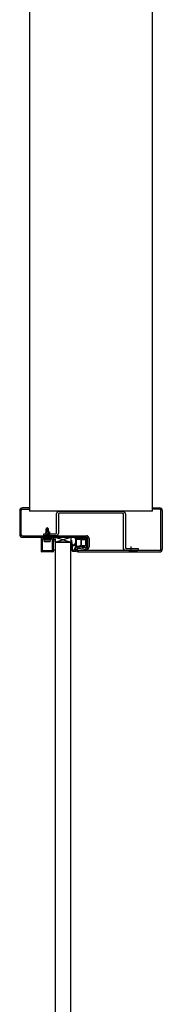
# Model space of a CAD drawing. Header units: millimetres. Extents: x -4577 to 1032787, y -66234 to 201209.
# Tile 64 of 256: x 17370 to 17515, y -19084 to -18081. Entities that reach past the tile are written whole.
import ezdxf

# ---------------------------------------------------------------- set-up
doc = ezdxf.new("R2010")
doc.units = ezdxf.units.MM
doc.linetypes.add('510_5_2OG_ELT_1004$0$11-07-22_DS_2OG$0$AUSGEZOGEN', pattern=[0])
for name, color, linetype in [('510_5_2OG_ELT_1004$0$11-07-22_DS_2OG$0$2DKont', 8, '510_5_2OG_ELT_1004$0$11-07-22_DS_2OG$0$AUSGEZOGEN'), ('510_5_2OG_ELT_1004$0$11-07-22_DS_2OG$0$2DMitte', 8, '510_5_2OG_ELT_1004$0$11-07-22_DS_2OG$0$AUSGEZOGEN'), ('510_5_2OG_ELT_1004$0$11-07-22_DS_2OG$0$2DSchraff', 8, '510_5_2OG_ELT_1004$0$11-07-22_DS_2OG$0$AUSGEZOGEN'), ('510_5_2OG_ELT_1004$0$11-07-22_DS_2OG$0$Mieterausbau', 8, '510_5_2OG_ELT_1004$0$11-07-22_DS_2OG$0$AUSGEZOGEN')]:
    doc.layers.add(name, color=color, linetype=linetype)

# ---------------------------------------------------------------- blocks, each defined once
blk = doc.blocks.new('510_5_2OG_ELT_1004$0$11-07-22_DS_2OG$0$LascheTyp2', base_point=(-0.048, 0))
for p, q in [((0.033, 0.0372), (0.033, 0.0027)), ((0.035, 0.0027), (0.035, 0.0372)), ((0.0357, 0.038), (0.048, 0.038)), ((-0.035, 0.0222), (-0.035, 0.0027)), ((-0.033, 0.0027), (-0.033, 0.0222)), ((0.0322, 0.002), (-0.0323, 0.002)), ((-0.0323, 0), (0.0322, 0))]:
    blk.add_line(p, q)
for points in [[(0.048, 0.038), (0.048, 0.04), (0.0357, 0.04)], [(-0.0358, 0.025), (-0.048, 0.025), (-0.048, 0.023), (-0.0358, 0.023)]]:
    blk.add_lwpolyline(points)
for centre, radius, start, end in [((0.041, 0.0386), 0.00268, 31.0482, 148.9518), ((0.0357, 0.0372), 0.00275, 90, 180), ((0.0357, 0.0372), 0.00075, 90, 180), ((-0.0419, 0.0236), 0.00268, 31.0482, 148.9518), ((-0.0358, 0.0222), 0.00275, 0, 90), ((-0.0358, 0.0222), 0.00075, 360, 90), ((-0.0323, 0.0027), 0.00275, 180, 270), ((-0.0323, 0.0027), 0.00075, 180, 270), ((0.0322, 0.0027), 0.00075, 270, 360), ((0.0322, 0.0027), 0.00275, 270, 360)]:
    blk.add_arc(centre, radius, start, end)
at = {"layer": '510_5_2OG_ELT_1004$0$11-07-22_DS_2OG$0$2DMitte'}
for p, q in [((0.041, 0.042), (0.041, 0.036)), ((-0.0419, 0.027), (-0.0419, 0.021))]:
    blk.add_line(p, q, dxfattribs=at)
blk = doc.blocks.new('510_5_2OG_ELT_1004$0$11-07-22_DS_2OG$0$G01_Schr', base_point=(-0.006, -0.01))
at = {"layer": '510_5_2OG_ELT_1004$0$11-07-22_DS_2OG$0$2DSchraff'}
h = blk.add_hatch(color=7, dxfattribs=at)
h.dxf.hatch_style = 2
h.paths.add_polyline_path([(-0.006, 0.0003), (-0.006, 0.0003), (-0.006, 0.0003), (-0.006, 0.0003), (-0.006, 0.0002), (-0.006, 0.0002), (-0.006, 0.0002), (-0.006, 0.0002), (-0.006, 0.0002), (-0.006, 0.0002), (-0.006, 0.0002), (-0.006, 0.0002), (-0.006, 0.0001), (-0.006, 0.0001), (-0.0059, 0.0001), (-0.0059, 0.0001), (-0.0059, 0.0001), (-0.0059, 0.0001), (-0.0059, 0.0001), (-0.0059, 0.0001), (-0.0059, 0.0001), (-0.0059, 0.0001), (-0.0059, 0.0001), (-0.0059, 0), (-0.0059, 0), (-0.0058, 0), (-0.0058, 0), (-0.0058, 0), (-0.0058, 0), (-0.0058, 0), (-0.0058, 0), (-0.0058, 0), (-0.0058, 0), (-0.0057, 0), (-0.0057, 0), (-0.0057, 0), (-0.0057, 0), (-0.0051, 0), (-0.0051, 0), (-0.0051, 0), (-0.0051, 0), (-0.005, 0), (-0.005, 0), (-0.005, 0), (-0.005, 0), (-0.005, 0), (-0.005, 0), (-0.005, 0), (-0.005, 0), (-0.0049, 0), (-0.0049, 0), (-0.0049, 0.0001), (-0.0049, 0.0001), (-0.0049, 0.0001), (-0.0049, 0.0001), (-0.0049, 0.0001), (-0.0049, 0.0001), (-0.0049, 0.0001), (-0.0049, 0.0001), (-0.0049, 0.0001), (-0.0048, 0.0001), (-0.0048, 0.0001), (-0.0048, 0.0002), (-0.0048, 0.0002), (-0.0048, 0.0002), (-0.0048, 0.0002), (-0.0048, 0.0002), (-0.0048, 0.0002), (-0.0048, 0.0002), (-0.0048, 0.0002), (-0.0048, 0.0003), (-0.0048, 0.0003), (-0.0048, 0.0003), (-0.0048, 0.0003), (-0.0048, 0.0004), (-0.0048, 0.0004), (-0.0048, 0.0004), (-0.0048, 0.0005), (-0.0048, 0.0005), (-0.0048, 0.0005), (-0.0048, 0.0005), (-0.0048, 0.0005), (-0.0048, 0.0005), (-0.0048, 0.0005), (-0.0048, 0.0005), (-0.0048, 0.0006), (-0.0048, 0.0006), (-0.0048, 0.0006), (-0.0048, 0.0006), (-0.0047, 0.0006), (-0.0047, 0.0006), (-0.0047, 0.0006), (-0.0047, 0.0006), (-0.0047, 0.0006), (-0.0047, 0.0006), (-0.0047, 0.0007), (-0.0047, 0.0007), (-0.0047, 0.0007), (-0.0047, 0.0007), (-0.0047, 0.0007), (-0.0046, 0.0007), (-0.0046, 0.0007), (-0.0046, 0.0007), (-0.0046, 0.0007), (-0.0046, 0.0007), (-0.0046, 0.0007), (-0.0046, 0.0007), (-0.0046, 0.0007), (-0.0046, 0.0007), (-0.0045, 0.0007), (-0.0045, 0.0007), (-0.0038, 0.0008), (-0.0038, 0.0008), (-0.0038, 0.0008), (-0.0038, 0.0008), (-0.0038, 0.0008), (-0.0038, 0.0008), (-0.0037, 0.0008), (-0.0037, 0.0008), (-0.0037, 0.0008), (-0.0037, 0.0008), (-0.0037, 0.0008), (-0.0037, 0.0008), (-0.0037, 0.0008), (-0.0037, 0.0008), (-0.0037, 0.0008), (-0.0037, 0.0008), (-0.0037, 0.0008), (-0.0037, 0.0008), (-0.0037, 0.0008), (-0.0036, 0.0008), (-0.0036, 0.0008), (-0.0036, 0.0008), (-0.0036, 0.0009), (-0.0036, 0.0009), (-0.0036, 0.0009), (-0.0036, 0.0009), (-0.0036, 0.0009), (-0.0036, 0.0009), (-0.0036, 0.0009), (-0.0036, 0.0009), (-0.0036, 0.0009), (-0.0036, 0.0009), (-0.0036, 0.0009), (-0.0036, 0.0009), (-0.0036, 0.0009), (-0.0036, 0.0009), (-0.0036, 0.0009), (-0.003, 0.0019), (-0.003, 0.0019), (-0.003, 0.0019), (-0.003, 0.002), (-0.003, 0.002), (-0.003, 0.0021), (-0.003, 0.0021), (-0.003, 0.0022), (-0.0031, 0.0022), (-0.0031, 0.0023), (-0.0031, 0.0023), (-0.0031, 0.0023), (-0.0032, 0.0024), (-0.0032, 0.0024), (-0.0032, 0.0024), (-0.0033, 0.0024), (-0.0033, 0.0025), (-0.0033, 0.0025), (-0.0034, 0.0025), (-0.0034, 0.0025), (-0.0035, 0.0025), (-0.0035, 0.0025), (-0.0036, 0.0025), (-0.0036, 0.0025), (-0.0037, 0.0025), (-0.0037, 0.0025), (-0.0037, 0.0024), (-0.0038, 0.0024), (-0.0038, 0.0024), (-0.0038, 0.0024), (-0.0039, 0.0023), (-0.0039, 0.0023), (-0.0039, 0.0023), (-0.004, 0.0022), (-0.004, 0.0022), (-0.004, 0.0021), (-0.004, 0.0021), (-0.004, 0.002), (-0.004, 0.002), (-0.004, 0.002), (-0.004, 0.002), (-0.0041, 0.0019), (-0.0041, 0.0019), (-0.0041, 0.0019), (-0.0041, 0.0018), (-0.0041, 0.0018), (-0.0042, 0.0018), (-0.0042, 0.0018), (-0.0042, 0.0018), (-0.0043, 0.0018), (-0.0043, 0.0018), (-0.0043, 0.0017), (-0.0044, 0.0017), (-0.0044, 0.0017), (-0.0044, 0.0017), (-0.0045, 0.0017), (-0.0045, 0.0018), (-0.0045, 0.0018), (-0.0046, 0.0018), (-0.0046, 0.0018), (-0.0046, 0.0018), (-0.0046, 0.0018), (-0.0047, 0.0018), (-0.0047, 0.0019), (-0.0047, 0.0019), (-0.0047, 0.0019), (-0.0048, 0.002), (-0.0048, 0.002), (-0.0048, 0.002), (-0.0048, 0.002), (-0.0048, 0.0021), (-0.0048, 0.0021), (-0.0048, 0.0021), (-0.0048, 0.0135), (-0.0048, 0.0135), (-0.0048, 0.0135), (-0.0048, 0.0135), (-0.0048, 0.0136), (-0.0048, 0.0136), (-0.0048, 0.0136), (-0.0048, 0.0136), (-0.0048, 0.0136), (-0.0048, 0.0136), (-0.0048, 0.0136), (-0.0048, 0.0136), (-0.0048, 0.0137), (-0.0048, 0.0137), (-0.0047, 0.0137), (-0.0047, 0.0137), (-0.0047, 0.0137), (-0.0047, 0.0137), (-0.0047, 0.0137), (-0.0047, 0.0137), (-0.0047, 0.0137), (-0.0047, 0.0137), (-0.0047, 0.0137), (-0.0047, 0.0138), (-0.0046, 0.0138), (-0.0046, 0.0138), (-0.0046, 0.0138), (-0.0046, 0.0138), (-0.0046, 0.0138), (-0.0046, 0.0138), (-0.0046, 0.0138), (-0.0046, 0.0138), (-0.0046, 0.0138), (-0.0045, 0.0138), (-0.0045, 0.0138), (-0.0045, 0.0138), (-0.0045, 0.0138), (0.0045, 0.0138), (0.0045, 0.0138), (0.0045, 0.0138), (0.0045, 0.0138), (0.0046, 0.0138), (0.0046, 0.0138), (0.0046, 0.0138), (0.0046, 0.0138), (0.0046, 0.0138), (0.0046, 0.0138), (0.0046, 0.0138), (0.0046, 0.0138), (0.0047, 0.0138), (0.0047, 0.0138), (0.0047, 0.0137), (0.0047, 0.0137), (0.0047, 0.0137), (0.0047, 0.0137), (0.0047, 0.0137), (0.0047, 0.0137), (0.0047, 0.0137), (0.0047, 0.0137), (0.0047, 0.0137), (0.0048, 0.0137), (0.0048, 0.0137), (0.0048, 0.0136), (0.0048, 0.0136), (0.0048, 0.0136), (0.0048, 0.0136), (0.0048, 0.0136), (0.0048, 0.0136), (0.0048, 0.0136), (0.0048, 0.0136), (0.0048, 0.0135), (0.0048, 0.0135), (0.0048, 0.0135), (0.0048, 0.0135), (0.0048, 0.0021), (0.0048, 0.0021), (0.0048, 0.0021), (0.0048, 0.002), (0.0048, 0.002), (0.0048, 0.002), (0.0048, 0.002), (0.0047, 0.0019), (0.0047, 0.0019), (0.0047, 0.0019), (0.0047, 0.0018), (0.0046, 0.0018), (0.0046, 0.0018), (0.0046, 0.0018), (0.0046, 0.0018), (0.0045, 0.0018), (0.0045, 0.0018), (0.0045, 0.0017), (0.0044, 0.0017), (0.0044, 0.0017), (0.0044, 0.0017), (0.0043, 0.0017), (0.0043, 0.0018), (0.0043, 0.0018), (0.0042, 0.0018), (0.0042, 0.0018), (0.0042, 0.0018), (0.0041, 0.0018), (0.0041, 0.0018), (0.0041, 0.0019), (0.0041, 0.0019), (0.0041, 0.0019), (0.004, 0.002), (0.004, 0.002), (0.004, 0.002), (0.004, 0.002), (0.004, 0.0021), (0.004, 0.0021), (0.004, 0.0022), (0.004, 0.0022), (0.0039, 0.0023), (0.0039, 0.0023), (0.0039, 0.0023), (0.0038, 0.0024), (0.0038, 0.0024), (0.0038, 0.0024), (0.0037, 0.0024), (0.0037, 0.0025), (0.0037, 0.0025), (0.0036, 0.0025), (0.0036, 0.0025), (0.0035, 0.0025), (0.0035, 0.0025), (0.0034, 0.0025), (0.0034, 0.0025), (0.0033, 0.0025), (0.0033, 0.0025), (0.0033, 0.0024), (0.0032, 0.0024), (0.0032, 0.0024), (0.0031, 0.0024), (0.0031, 0.0023), (0.0031, 0.0023), (0.0031, 0.0023), (0.003, 0.0022), (0.003, 0.0022), (0.003, 0.0021), (0.003, 0.0021), (0.003, 0.002), (0.003, 0.002), (0.003, 0.002), (0.003, 0.0019), (0.003, 0.0019), (0.0035, 0.0009), (0.0035, 0.0009), (0.0035, 0.0009), (0.0035, 0.0009), (0.0035, 0.0009), (0.0036, 0.0009), (0.0036, 0.0009), (0.0036, 0.0009), (0.0036, 0.0009), (0.0036, 0.0009), (0.0036, 0.0009), (0.0036, 0.0009), (0.0036, 0.0009), (0.0036, 0.0009), (0.0036, 0.0009), (0.0036, 0.0008), (0.0036, 0.0008), (0.0036, 0.0008), (0.0036, 0.0008), (0.0036, 0.0008), (0.0036, 0.0008), (0.0037, 0.0008), (0.0037, 0.0008), (0.0037, 0.0008), (0.0037, 0.0008), (0.0037, 0.0008), (0.0037, 0.0008), (0.0037, 0.0008), (0.0037, 0.0008), (0.0037, 0.0008), (0.0037, 0.0008), (0.0037, 0.0008), (0.0037, 0.0008), (0.0037, 0.0008), (0.0038, 0.0008), (0.0038, 0.0008), (0.0038, 0.0008), (0.0045, 0.0007), (0.0045, 0.0007), (0.0046, 0.0007), (0.0046, 0.0007), (0.0046, 0.0007), (0.0046, 0.0007), (0.0046, 0.0007), (0.0046, 0.0007), (0.0046, 0.0007), (0.0046, 0.0007), (0.0046, 0.0007), (0.0047, 0.0007), (0.0047, 0.0007), (0.0047, 0.0007), (0.0047, 0.0007), (0.0047, 0.0007), (0.0047, 0.0006), (0.0047, 0.0006), (0.0047, 0.0006), (0.0047, 0.0006), (0.0047, 0.0006), (0.0047, 0.0006), (0.0048, 0.0006), (0.0048, 0.0006), (0.0048, 0.0006), (0.0048, 0.0006), (0.0048, 0.0005), (0.0048, 0.0005), (0.0048, 0.0005), (0.0048, 0.0005), (0.0048, 0.0005), (0.0048, 0.0005), (0.0048, 0.0005), (0.0048, 0.0005), (0.0048, 0.0004), (0.0048, 0.0004), (0.0048, 0.0004), (0.0048, 0.0003), (0.0048, 0.0003), (0.0048, 0.0003), (0.0048, 0.0003), (0.0048, 0.0002), (0.0048, 0.0002), (0.0048, 0.0002), (0.0048, 0.0002), (0.0048, 0.0002), (0.0048, 0.0002), (0.0048, 0.0002), (0.0048, 0.0002), (0.0048, 0.0001), (0.0048, 0.0001), (0.0049, 0.0001), (0.0049, 0.0001), (0.0049, 0.0001), (0.0049, 0.0001), (0.0049, 0.0001), (0.0049, 0.0001), (0.0049, 0.0001), (0.0049, 0.0001), (0.0049, 0.0001), (0.0049, 0), (0.005, 0), (0.005, 0), (0.005, 0), (0.005, 0), (0.005, 0), (0.005, 0), (0.005, 0), (0.005, 0), (0.005, 0), (0.0051, 0), (0.0051, 0), (0.0051, 0), (0.0051, 0), (0.0057, 0), (0.0057, 0), (0.0057, 0), (0.0057, 0), (0.0058, 0), (0.0058, 0), (0.0058, 0), (0.0058, 0), (0.0058, 0), (0.0058, 0), (0.0058, 0), (0.0058, 0), (0.0059, 0), (0.0059, 0), (0.0059, 0.0001), (0.0059, 0.0001), (0.0059, 0.0001), (0.0059, 0.0001), (0.0059, 0.0001), (0.0059, 0.0001), (0.0059, 0.0001), (0.0059, 0.0001), (0.0059, 0.0001), (0.006, 0.0001), (0.006, 0.0001), (0.006, 0.0002), (0.006, 0.0002), (0.006, 0.0002), (0.006, 0.0002), (0.006, 0.0002), (0.006, 0.0002), (0.006, 0.0002), (0.006, 0.0002), (0.006, 0.0003), (0.006, 0.0003), (0.006, 0.0003), (0.006, 0.0003), (0.006, 0.0147), (0.006, 0.0147), (0.006, 0.0147), (0.006, 0.0147), (0.006, 0.0148), (0.006, 0.0148), (0.006, 0.0148), (0.006, 0.0148), (0.006, 0.0148), (0.006, 0.0148), (0.006, 0.0148), (0.006, 0.0148), (0.006, 0.0148), (0.006, 0.0149), (0.0059, 0.0149), (0.0059, 0.0149), (0.0059, 0.0149), (0.0059, 0.0149), (0.0059, 0.0149), (0.0059, 0.0149), (0.0059, 0.0149), (0.0059, 0.0149), (0.0059, 0.0149), (0.0059, 0.015), (0.0059, 0.015), (0.0058, 0.015), (0.0058, 0.015), (0.0058, 0.015), (0.0058, 0.015), (0.0058, 0.015), (0.0058, 0.015), (0.0058, 0.015), (0.0058, 0.015), (0.0057, 0.015), (0.0057, 0.015), (0.0057, 0.015), (0.0057, 0.015), (-0.0057, 0.015), (-0.0057, 0.015), (-0.0057, 0.015), (-0.0057, 0.015), (-0.0058, 0.015), (-0.0058, 0.015), (-0.0058, 0.015), (-0.0058, 0.015), (-0.0058, 0.015), (-0.0058, 0.015), (-0.0058, 0.015), (-0.0058, 0.015), (-0.0059, 0.015), (-0.0059, 0.015), (-0.0059, 0.0149), (-0.0059, 0.0149), (-0.0059, 0.0149), (-0.0059, 0.0149), (-0.0059, 0.0149), (-0.0059, 0.0149), (-0.0059, 0.0149), (-0.0059, 0.0149), (-0.0059, 0.0149), (-0.006, 0.0149), (-0.006, 0.0148), (-0.006, 0.0148), (-0.006, 0.0148), (-0.006, 0.0148), (-0.006, 0.0148), (-0.006, 0.0148), (-0.006, 0.0148), (-0.006, 0.0148), (-0.006, 0.0148), (-0.006, 0.0147), (-0.006, 0.0147), (-0.006, 0.0147), (-0.006, 0.0147)])
at = {"layer": '510_5_2OG_ELT_1004$0$11-07-22_DS_2OG$0$2DKont'}
for p, q in [((-0.006, 0.0003), (-0.006, 0.0147)), ((-0.0057, 0.015), (0.0057, 0.015)), ((-0.0048, 0.0021), (-0.0048, 0.0135)), ((-0.0045, 0.0138), (0.0045, 0.0138)), ((0.0048, 0.0135), (0.0048, 0.0021)), ((0.006, 0.0147), (0.006, 0.0003)), ((-0.0057, 0), (-0.0051, 0)), ((-0.0048, 0.0003), (-0.0048, 0.0004)), ((-0.0038, 0.0008), (-0.0045, 0.0007)), ((-0.003, 0.0019), (-0.0036, 0.0009)), ((-0.003, 0.0045), (-0.0031, 0.0026)), ((0.0031, 0.0026), (-0.0031, 0.0026)), ((-0.0031, 0.0026), (-0.0028, 0.0013)), ((-0.003, 0.0045), (0.003, 0.0045)), ((0.0027, 0.0013), (-0.0028, 0.0013)), ((-0.0028, 0), (-0.0028, 0.0013)), ((0.0027, 0), (-0.0028, 0)), ((-0.0013, 0), (-0.0013, -0.0087)), ((0.0031, 0.0026), (0.0027, 0.0013)), ((0.0027, 0.0013), (0.0027, 0)), ((0.003, 0.0045), (0.0031, 0.0026)), ((0.003, 0.0019), (0.0035, 0.0009)), ((0.0038, 0.0008), (0.0045, 0.0007)), ((0.0048, 0.0004), (0.0048, 0.0003)), ((0.0051, 0), (0.0057, 0)), ((0.0019, -0.0005), (-0.0019, -0.0013)), ((-0.0019, -0.0013), (-0.0019, -0.0013)), ((-0.0019, -0.0013), (-0.0013, -0.0014)), ((0.0019, -0.002), (-0.0019, -0.0028)), ((-0.0019, -0.0028), (-0.0013, -0.0029)), ((0.0019, -0.0035), (-0.0019, -0.0043)), ((-0.0019, -0.0043), (-0.0013, -0.0044)), ((0.0019, -0.005), (-0.0019, -0.0058)), ((-0.0019, -0.0058), (-0.0013, -0.0059)), ((0, -0.01), (-0.0013, -0.0087)), ((0, -0.0054), (0, -0.01)), ((0.0013, -0.0087), (0, -0.0091)), ((0, -0.01), (0.0013, -0.0087)), ((0.0013, 0), (0.0013, -0.0087)), ((0.0013, -0.0004), (0.0019, -0.0005)), ((0.0013, -0.0019), (0.0019, -0.002)), ((0.0013, -0.0034), (0.0019, -0.0035)), ((0.0013, -0.0049), (0.0019, -0.005))]:
    blk.add_line(p, q, dxfattribs=at)
for centre, radius, start, end in [((-0.0057, 0.0147), 0.0003, 90, 180), ((-0.0045, 0.0135), 0.0003, 90, 180), ((0.0045, 0.0135), 0.0003, 0, 90), ((0.0057, 0.0147), 0.0003, 0, 90), ((-0.0057, 0.0003), 0.0003, 180, 270), ((-0.0051, 0.0003), 0.0003, 270, 360), ((-0.0044, 0.0021), 0.000406, 180, 350.6698), ((-0.0045, 0.0004), 0.0003, 95, 180), ((-0.0038, 0.0011), 0.0003, 275, 330), ((0.0038, 0.0011), 0.0003, 210, 265), ((0.0044, 0.0021), 0.000406, 189.3302, 360), ((0.0045, 0.0004), 0.0003, 0, 85), ((0.0051, 0.0003), 0.0003, 180, 270), ((0.0057, 0.0003), 0.0003, 270, 360)]:
    blk.add_arc(centre, radius, start, end, dxfattribs=at)
blk = doc.blocks.new('510_5_2OG_ELT_1004$0$11-07-22_DS_2OG$0$DichtngEinbau', base_point=(-0.0125, -0.005, -0.0044))
for p, q in [((-0.0124, 0.0096), (-0.0111, 0.0108)), ((-0.0111, 0.0108), (-0.0111, 0.0115)), ((-0.0107, 0.0115), (-0.0107, 0.0109)), ((-0.0039, 0.0101), (-0.0041, 0.0061)), ((-0.0039, 0.0115), (-0.0018, 0.0099)), ((-0.0124, 0.0074), (-0.0113, 0.0086)), ((-0.0124, 0.0049), (-0.0113, 0.006)), ((-0.0113, 0.0098), (-0.0121, 0.0092)), ((-0.0113, 0.0077), (-0.0121, 0.0071)), ((-0.0113, 0.0051), (-0.0121, 0.0045)), ((-0.0115, 0.0008), (-0.0113, 0.0051)), ((-0.0113, 0.0086), (-0.0113, 0.0098)), ((-0.0113, 0.006), (-0.0113, 0.0077)), ((-0.0084, 0.0002), (-0.0111, 0.0002)), ((-0.0105, 0.0012), (-0.0103, 0.0048)), ((-0.0103, 0.0061), (-0.0103, 0.0096)), ((-0.0038, 0.0009), (-0.0102, 0.0009)), ((-0.0044, 0.0058), (-0.01, 0.0058)), ((-0.01, 0.0051), (-0.0044, 0.0051)), ((-0.0064, -0.0004), (-0.0077, 0)), ((-0.0029, 0.0002), (-0.0062, 0.0002)), ((-0.0035, 0.0013), (-0.0041, 0.0048)), ((-0.003, 0.0074), (-0.0031, 0.0061)), ((-0.0031, 0.0061), (-0.0023, 0.0042)), ((-0.0027, 0.0021), (-0.0031, 0.0049)), ((-0.0028, 0.0041), (-0.0031, 0.0049)), ((-0.0029, 0.0097), (-0.003, 0.0085)), ((-0.003, 0.0085), (-0.002, 0.007)), ((-0.0024, 0.0068), (-0.003, 0.0074)), ((-0.002, 0.0094), (-0.0029, 0.0097)), ((-0.0125, -0.0012), (-0.0125, -0.0012)), ((-0.0094, -0.0043), (-0.0056, -0.0039)), ((-0.0091, -0.005), (0.001, -0.0039)), ((-0.0046, -0.0038), (0.0005, -0.0032)), ((0.0005, -0.0032), (0.0007, -0.0014)), ((0.0016, -0.0031), (0.0018, 0))]:
    blk.add_line(p, q)
for points in [[(-0.0124, -0.0011), (-0.0123, -0.001), (-0.0122, -0.0009), (-0.0121, -0.0008), (-0.012, -0.0007), (-0.0119, -0.0006), (-0.0119, -0.0005), (-0.0118, -0.0004), (-0.0117, -0.0003), (-0.0117, -0.0002), (-0.0116, 0), (-0.0116, 0.0001), (-0.0115, 0.0002), (-0.0115, 0.0004), (-0.0115, 0.0005), (-0.0115, 0.0006), (-0.0115, 0.0008)], [(-0.0123, -0.0013), (-0.0122, -0.0012), (-0.012, -0.0011), (-0.0119, -0.001), (-0.0118, -0.0009), (-0.0117, -0.0008), (-0.0116, -0.0007), (-0.0115, -0.0006), (-0.0114, -0.0004), (-0.0113, -0.0003), (-0.0112, -0.0001), (-0.0111, 0), (-0.0111, 0.0002)], [(-0.0105, 0.0012), (-0.0105, 0.0012), (-0.0105, 0.0011), (-0.0104, 0.0011), (-0.0104, 0.001), (-0.0104, 0.001), (-0.0103, 0.0009), (-0.0103, 0.0009), (-0.0102, 0.0009), (-0.0102, 0.0009)], [(-0.0077, 0), (-0.0078, 0.0001), (-0.008, 0.0001), (-0.0081, 0.0001), (-0.0082, 0.0001), (-0.0084, 0.0002)], [(-0.0046, -0.0038), (-0.0045, -0.0037), (-0.0044, -0.0036), (-0.0044, -0.0034), (-0.0043, -0.0033), (-0.0042, -0.0032), (-0.0042, -0.0031), (-0.0041, -0.0029), (-0.0041, -0.0028), (-0.0041, -0.0027), (-0.004, -0.0025), (-0.004, -0.0024), (-0.004, -0.0022), (-0.004, -0.0021), (-0.004, -0.0019), (-0.0041, -0.0018), (-0.0041, -0.0017), (-0.0041, -0.0015), (-0.0042, -0.0014), (-0.0042, -0.0013), (-0.0043, -0.0011), (-0.0043, -0.001), (-0.0044, -0.0009), (-0.0045, -0.0008), (-0.0046, -0.0007), (-0.0047, -0.0006), (-0.0048, -0.0005), (-0.0049, -0.0004), (-0.005, -0.0003), (-0.0051, -0.0002), (-0.0052, -0.0001), (-0.0054, -0.0001), (-0.0055, 0), (-0.0056, 0), (-0.0058, 0.0001), (-0.0059, 0.0001), (-0.006, 0.0001), (-0.0062, 0.0002)], [(-0.0038, 0.0009), (-0.0037, 0.0009), (-0.0037, 0.0009), (-0.0036, 0.0009), (-0.0036, 0.001), (-0.0035, 0.001), (-0.0035, 0.0011), (-0.0035, 0.0011), (-0.0035, 0.0012), (-0.0035, 0.0012), (-0.0035, 0.0013)], [(0.0018, 0), (0.0018, 0), (0.0018, 0.0001), (0.0018, 0.0001), (0.0017, 0.0001), (0.0017, 0.0002), (0.0017, 0.0002), (0.0016, 0.0002), (0.0016, 0.0002), (0.0016, 0.0002), (0.0015, 0.0002), (0.0015, 0.0002), (0.0015, 0.0002)], [(-0.0124, -0.0011), (-0.0124, -0.0011), (-0.0125, -0.0011), (-0.0125, -0.0011), (-0.0125, -0.0011), (-0.0125, -0.0011), (-0.0125, -0.0012), (-0.0125, -0.0012), (-0.0125, -0.0012), (-0.0125, -0.0012), (-0.0125, -0.0012), (-0.0125, -0.0013), (-0.0125, -0.0013), (-0.0124, -0.0013), (-0.0124, -0.0013), (-0.0124, -0.0013), (-0.0124, -0.0013), (-0.0124, -0.0013), (-0.0123, -0.0013), (-0.0123, -0.0013)], [(-0.0094, -0.0043), (-0.0095, -0.0043), (-0.0095, -0.0044), (-0.0096, -0.0044), (-0.0096, -0.0045), (-0.0096, -0.0045), (-0.0096, -0.0046), (-0.0096, -0.0046), (-0.0096, -0.0047), (-0.0096, -0.0047), (-0.0096, -0.0048), (-0.0096, -0.0048), (-0.0095, -0.0049), (-0.0095, -0.0049), (-0.0094, -0.0049), (-0.0094, -0.005), (-0.0093, -0.005), (-0.0093, -0.005), (-0.0092, -0.005), (-0.0092, -0.005), (-0.0091, -0.005), (-0.0091, -0.005)], [(-0.0056, -0.0039), (-0.0055, -0.0038), (-0.0054, -0.0037), (-0.0053, -0.0036), (-0.0052, -0.0035), (-0.0052, -0.0034), (-0.0051, -0.0033), (-0.005, -0.0032), (-0.005, -0.0031), (-0.0049, -0.0029), (-0.0049, -0.0028), (-0.0049, -0.0027), (-0.0049, -0.0026), (-0.0049, -0.0024), (-0.0049, -0.0023), (-0.0049, -0.0022), (-0.0049, -0.002), (-0.0049, -0.0019), (-0.0049, -0.0018), (-0.005, -0.0017), (-0.005, -0.0016), (-0.0051, -0.0014), (-0.0051, -0.0013), (-0.0052, -0.0012), (-0.0053, -0.0011), (-0.0054, -0.001), (-0.0055, -0.0009), (-0.0056, -0.0008), (-0.0057, -0.0008), (-0.0058, -0.0007), (-0.0059, -0.0006), (-0.006, -0.0006), (-0.0061, -0.0005), (-0.0062, -0.0005), (-0.0064, -0.0004)], [(0.0007, -0.0014), (0.0007, -0.0014), (0.0007, -0.0013), (0.0007, -0.0013), (0.0006, -0.0013), (0.0006, -0.0013), (0.0006, -0.0012), (0.0006, -0.0012), (0.0006, -0.0012), (0.0005, -0.0012), (0.0005, -0.0012)], [(0.0005, -0.0032), (0.0005, -0.0032), (0.0005, -0.0032), (0.0005, -0.0032), (0.0005, -0.0032), (0.0005, -0.0032)], [(0.001, -0.0039), (0.0011, -0.0038), (0.0011, -0.0038), (0.0012, -0.0037), (0.0013, -0.0037), (0.0013, -0.0036), (0.0014, -0.0035), (0.0015, -0.0034), (0.0015, -0.0033), (0.0015, -0.0032), (0.0015, -0.0032), (0.0016, -0.0031)]]:
    blk.add_lwpolyline(points)
for centre, radius, start, end in [((-0.0109, 0.0115), 0.0002, 0, 180), ((-0.0027, -0.0423), 0.0538, 91.236, 98.5123), ((-0.0032, -0.0334), 0.0439, 91.2931, 98.8852), ((-0.0042, 0.0102), 0.0003, 357.7974, 91.2931), ((-0.0123, 0.0094), 0.00025, 140.7288, 305.245), ((-0.0123, 0.0073), 0.00025, 140.7288, 305.245), ((-0.0123, 0.0047), 0.00025, 140.7288, 305.245), ((-0.01, 0.0096), 0.0003, 98.8852, 180), ((-0.01, 0.0061), 0.0003, 180, 270), ((-0.01, 0.0048), 0.0003, 90, 180), ((-0.0044, 0.0061), 0.0003, 270, 357.7974), ((-0.0044, 0.0048), 0.0003, 357.7974, 90), ((0, 0.0025), 0.00376, 218.6551, 277.7243), ((-0.0025, 0.0042), 0.00025, 199.0115, 3.5277), ((0, 0.0025), 0.00276, 186.3634, 302.309), ((-0.0022, 0.0069), 0.00025, 216.165, 20.6812), ((-0.0019, 0.0097), 0.00025, 253.5154, 58.0316)]:
    blk.add_arc(centre, radius, start, end)
blk = doc.blocks.new('510_5_2OG_ELT_1004')
at = {"layer": '510_5_2OG_ELT_1004$0$11-07-22_DS_2OG$0$Mieterausbau', "linetype": '510_5_2OG_ELT_1004$0$11-07-22_DS_2OG$0$AUSGEZOGEN'}
for p, q in [((17380, -18013.5), (17380, -18581.9)), ((17505, -18581.9), (17505, -18013.5)), ((17370, -18581.1), (17370, -18605.6)), ((17370, -18581.1), (17370, -18605.6)), ((17371.5, -18605.6), (17371.5, -18581.1)), ((17371.5, -18605.6), (17371.5, -18581.1)), ((17380, -18578.4), (17372.8, -18578.4)), ((17380, -18578.4), (17372.8, -18578.4)), ((17380, -18578.4), (17372.8, -18578.4)), ((17380, -18578.4), (17372.8, -18578.4)), ((17372.8, -18579.9), (17380, -18579.9)), ((17372.8, -18579.9), (17380, -18579.9)), ((17380, -18579.9), (17380, -18578.4)), ((17380, -18579.9), (17380, -18578.4)), ((17505, -18581.9), (17380, -18581.9)), ((17505, -18579.9), (17505, -18578.4)), ((17505, -18579.9), (17505, -18578.4)), ((17505, -18578.4), (17512.3, -18578.4)), ((17505, -18578.4), (17512.3, -18578.4)), ((17505, -18578.4), (17512.3, -18578.4)), ((17505, -18578.4), (17512.3, -18578.4)), ((17512.3, -18579.9), (17505, -18579.9)), ((17512.3, -18579.9), (17505, -18579.9)), ((17513.5, -18620.6), (17513.5, -18581.1)), ((17513.5, -18620.6), (17513.5, -18581.1)), ((17515, -18581.1), (17515, -18620.6)), ((17515, -18581.1), (17515, -18620.6)), ((17371.5, -18605.6), (17370, -18605.6)), ((17371.5, -18605.6), (17370, -18605.6)), ((17371.5, -18605.6), (17370, -18605.6)), ((17372.8, -18606.9), (17437.8, -18606.9)), ((17372.8, -18608.4), (17437.8, -18608.4)), ((17406.1, -18608.4), (17422, -18613.4)), ((17406.1, -18613.4), (17422, -18613.4)), ((17406.1, -18613.4), (17406.1, -19133.4)), ((17406.2, -18613.4), (17422, -18608.4)), ((17422, -19133.4), (17422, -18613.4)), ((17439, -18609.6), (17439, -18618.1)), ((17440.5, -18609.6), (17440.5, -18618.1)), ((17437.5, -18619.3), (17429.5, -18618.4)), ((17437.8, -18620.9), (17429.5, -18619.9)), ((17429.5, -18621.9), (17429.5, -18623.4)), ((17429.5, -18621.9), (17429.5, -18623.4)), ((17429.5, -18621.9), (17429.5, -18623.4)), ((17512.3, -18621.9), (17429.5, -18621.9)), ((17512.3, -18621.9), (17429.5, -18621.9)), ((17429.5, -18623.4), (17512.3, -18623.4)), ((17429.5, -18623.4), (17512.3, -18623.4)), ((17482.5, -18621.9), (17490, -18621.9)), ((17482.5, -18621.9), (17490, -18621.9))]:
    blk.add_line(p, q, dxfattribs=at)
for points in [[(17404.1, -18610.4), (17406.1, -18610.4), (17406.1, -18621.4), (17404.1, -18621.4), (17404.1, -18610.4)], [(17406.1, -18608.4), (17422, -18608.4), (17422, -18613.4), (17406.1, -18613.4), (17406.1, -18608.4)]]:
    blk.add_lwpolyline(points, close=True, dxfattribs=at)
for centre, radius, start, end in [((17372.8, -18581.1), 2.75, 90, 180), ((17372.8, -18581.1), 2.75, 90, 180), ((17372.8, -18581.1), 1.25, 90, 180), ((17372.8, -18581.1), 1.25, 90, 180), ((17512.3, -18581.1), 2.75, 0, 90), ((17512.3, -18581.1), 2.75, 0, 90), ((17512.3, -18581.1), 1.25, 0, 90), ((17512.3, -18581.1), 1.25, 0, 90), ((17372.8, -18605.6), 2.75, 180, 270), ((17372.8, -18605.6), 1.25, 180, 270), ((17437.8, -18609.6), 2.75, 0, 90), ((17437.8, -18609.6), 1.25, 0, 90), ((17429.5, -18620.9), 2.5, 76.1775, 270), ((17429.5, -18620.9), 1, 76.1775, 270), ((17437.8, -18618.1), 2.75, 256.1775, 0), ((17437.8, -18618.1), 1.25, 256.1775, 0), ((17512.3, -18620.6), 2.75, 270, 0), ((17512.3, -18620.6), 1.25, 270, 0), ((17512.3, -18620.6), 2.75, 270, 0), ((17512.3, -18620.6), 1.25, 270, 0)]:
    blk.add_arc(centre, radius, start, end, dxfattribs=at)
at = {"layer": '510_5_2OG_ELT_1004$0$11-07-22_DS_2OG$0$Mieterausbau', "linetype": '510_5_2OG_ELT_1004$0$11-07-22_DS_2OG$0$AUSGEZOGEN', "xscale": 1000, "yscale": -1000, "zscale": 1000}
blk.add_blockref('510_5_2OG_ELT_1004$0$11-07-22_DS_2OG$0$LascheTyp2', (17394.5, -18581.9), dxfattribs=at)
at = {"layer": '510_5_2OG_ELT_1004$0$11-07-22_DS_2OG$0$Mieterausbau', "linetype": '510_5_2OG_ELT_1004$0$11-07-22_DS_2OG$0$AUSGEZOGEN', "xscale": 1000, "yscale": 1000, "zscale": 1000}
for name, p, rotation in [('510_5_2OG_ELT_1004$0$11-07-22_DS_2OG$0$G01_Schr', (17404.1, -18598.4), 180), ('510_5_2OG_ELT_1004$0$11-07-22_DS_2OG$0$DichtngEinbau', (17422, -18608.4), 270), ('510_5_2OG_ELT_1004$0$11-07-22_DS_2OG$0$DichtngEinbau', (17422, -18608.4), 270)]:
    blk.add_blockref(name, p, dxfattribs=dict(at, rotation=rotation))

msp = doc.modelspace()

# ---------------------------------------------------------------- block references
msp.add_blockref('510_5_2OG_ELT_1004', (0, -0.1))

doc.saveas('drawing.dxf')
